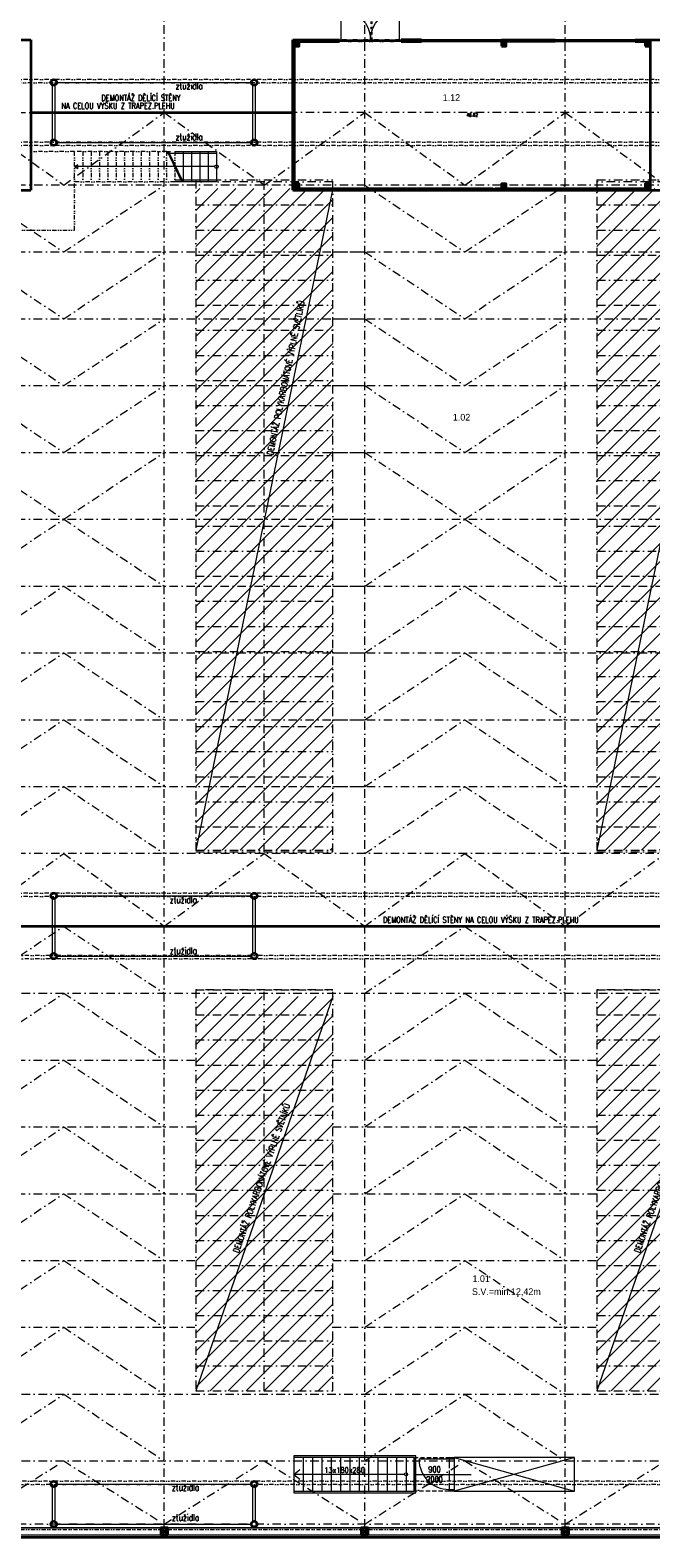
# Model space of a CAD drawing. Header units: millimetres. Extents: x -485339 to 350584, y -2181201 to -313328.
# Tile 94 of 115: x -101890 to -83320, y -634919 to -589799. Entities that reach past the tile are written whole.
import ezdxf
from ezdxf.enums import TextEntityAlignment as Align

# ---------------------------------------------------------------- set-up
doc = ezdxf.new("R2010")
doc.units = ezdxf.units.MM
doc.header["$LTSCALE"] = 10
for name, pattern in [('DASHDOT', [25.4, 12.7, -6.35, 0, -6.35]), ('DASHED', [19.05, 12.7, -6.35]), ('DĚLICÍ2', [15.875, 6.35, -3.175, 0, -3.175, 0, -3.175]), ('ČÁRKOVANÁ', [19.05, 12.7, -6.35]), ('ČÁRKOVANÁ2', [9.525, 6.35, -3.175])]:
    doc.linetypes.add(name, pattern=pattern)
doc.layers.get('Defpoints').update_dxf_attribs({"color": 201})
for name, color, linetype, lineweight, true_color in [('BOUR_DVEŘE', 7, 'Continuous', 18, 0x4ccd32), ('BOUR_OBV.PLÁŠT', 7, 'Continuous', 18, 0x4ccd32), ('BOUR_ČÁRY_OBRYS', 7, 'Continuous', 35, 0x4ccd32), ('BOUR_ŠRAFY', 7, 'Continuous', 18, 0x4ccd32), ('BOURÁNÍ_POPIS', 7, 'Continuous', 18, 0x4ccd32)]:
    doc.layers.add(name, color=color, linetype=linetype, lineweight=lineweight, true_color=true_color)
for name, color, linetype, lineweight in [('St__otvory_dveře', 40, 'Continuous', 18), ('St_otvory_okna', 40, 'Continuous', 18), ('St_plocha_místnosti', 250, 'Continuous', 18), ('St_popis', 250, 'Continuous', 18), ('St_sloupy_konstrukce haly', 5, 'Continuous', 35), ('St_sloupy_opláštění_půdorys', 25, 'Continuous', 35), ('St_čáry_nad', 250, 'DĚLICÍ2', 18), ('St_čáry_obrys', 5, 'Continuous', 35), ('St_čáry_osy', 250, 'DASHDOT', 18), ('St_čáry_plné', 250, 'Continuous', 18), ('St_čáry_pod', 250, 'ČÁRKOVANÁ2', 18)]:
    doc.layers.add(name, color=color, linetype=linetype, lineweight=lineweight)
doc.layers.add('St_plocha_místn', color=140, linetype='Continuous', lineweight=18, plot=False)
doc.styles.add('Andy', font='txt')
doc.styles.get("Standard").update_dxf_attribs({"font": 'simplex.shx', "width": 0.8})
doc.linetypes.add('ZIGZAG', pattern='A,0.00254,-5.08,[131,ltypeshp.shx,S=5.08,R=0,X=-5.08,Y=0],-10.16,[131,ltypeshp.shx,S=5.08,R=180,X=5.08,Y=0],-5.08', length=20.32254)

# ---------------------------------------------------------------- blocks, each defined once
blk = doc.blocks.new('G$C08AFE675')
at = {"layer": 'St_sloupy_konstrukce haly', "color": 250, "lineweight": 18, "ltscale": 2}
for points in [[(-525, 40), (525, 40)], [(-525, -40), (525, -40)]]:
    blk.add_lwpolyline(points, dxfattribs=at)
at = {"layer": 'St_sloupy_konstrukce haly', "ltscale": 2}
for centre in [(-600, 0), (600, 0)]:
    blk.add_circle(centre, 85, dxfattribs=at)
blk = doc.blocks.new('G$CD8A98CDB')
at = {"layer": 'St_sloupy_konstrukce haly', "color": 250, "lineweight": 18, "ltscale": 2}
for points in [[(-825, 0), (825, 0)], [(-825, -80), (825, -80)]]:
    blk.add_lwpolyline(points, dxfattribs=at)
at = {"layer": 'St_sloupy_konstrukce haly', "ltscale": 2}
for centre in [(-900, -40), (900, -40)]:
    blk.add_circle(centre, 85, dxfattribs=at)
blk = doc.blocks.new('G$C0F2906C7')
at = {"layer": 'St_sloupy_opláštění_půdorys', "ltscale": 2}
blk.add_lwpolyline([(-105, -105), (105, -105), (105, 105), (-105, 105)], close=True, dxfattribs=at)
for points in [[(-105, 105), (105, -105)], [(105, 105), (-105, -105)]]:
    blk.add_lwpolyline(points, dxfattribs=at)
blk = doc.blocks.new('G$CE3D3B369')
at = {"layer": 'St_čáry_osy', "linetype": 'ByBlock', "ltscale": 2}
blk.add_lwpolyline([(0, 0), (12000, 0), (12000, 4100), (0, 4100)], close=True, dxfattribs=at)
for points in [[(750, 4100), (750, 0)], [(1500, 4100), (1500, 0)], [(2250, 4100), (2250, 0)], [(3000, 4100), (3000, 0)], [(3750, 4100), (3750, 0)], [(4500, 4100), (4500, 0)], [(5250, 4100), (5250, 0)], [(6000, 4100), (6000, 0)], [(6750, 4100), (6750, 0)], [(7500, 4100), (7500, 0)], [(8250, 4100), (8250, 0)], [(9000, 4100), (9000, 0)], [(9750, 4100), (9750, 0)], [(10500, 4100), (10500, 0)], [(11250, 4100), (11250, 0)], [(0, 2050), (12000, 2050)]]:
    blk.add_lwpolyline(points, dxfattribs=at)
at = {"layer": 'St_čáry_osy', "ltscale": 2}
blk.add_lwpolyline([(12000, 4100), (12000, 0)], dxfattribs=at)
blk = doc.blocks.new('G$C7F8F446A')
at = {"layer": 'St_čáry_plné', "color": 0, "linetype": 'ByBlock', "ltscale": 2}
for p, q in [((20055, 4100), (-55, 4100)), ((-55, 0), (20055, 0))]:
    blk.add_line(p, q, dxfattribs=at)
for points in [[(-55, 4100), (-55, 0)], [(695, 4100), (695, 0)], [(1445, 4100), (1445, 0)], [(2195, 4100), (2195, 0)], [(2945, 4100), (2945, 0)], [(3695, 4100), (3695, 0)], [(4445, 4100), (4445, 0)], [(5195, 4100), (5195, 0)], [(5945, 4100), (5945, 0)], [(6695, 4100), (6695, 0)], [(7445, 4100), (7445, 0)], [(8195, 4100), (8195, 0)], [(8945, 4100), (8945, 0)], [(9695, 4100), (9695, 0)], [(10305, 4100), (10305, 0)], [(11055, 4100), (11055, 0)], [(11805, 4100), (11805, 0)], [(12555, 4100), (12555, 0)], [(13305, 4100), (13305, 0)], [(14055, 4100), (14055, 0)], [(14805, 4100), (14805, 0)], [(15555, 4100), (15555, 0)], [(16305, 4100), (16305, 0)], [(17055, 4100), (17055, 0)], [(17805, 4100), (17805, 0)], [(18555, 4100), (18555, 0)], [(19305, 4100), (19305, 0)], [(20055, 4100), (20055, 0)], [(-55, 2050), (20000, 2050)]]:
    blk.add_lwpolyline(points, dxfattribs=at)
at = {"layer": 'St_čáry_pod', "color": 0, "linetype": 'ByBlock', "ltscale": 2}
for p, q in [((0, 4100), (0, 0)), ((20000, 0), (20000, 4100))]:
    blk.add_line(p, q, dxfattribs=at)
blk = doc.blocks.new('*U38')
at = {"layer": 'St_čáry_osy', "ltscale": 2}
blk.add_lwpolyline([(-3000, -1000), (-4, 1000), (3000, -1000)], dxfattribs=at)
blk = doc.blocks.new('*U39')
at = {"layer": 'St_čáry_osy', "ltscale": 2}
for p in [(24000, 8000), (36000, 8000), (24000, 6000), (36000, 6000), (24000, 4000), (36000, 4000), (24000, 2000), (36000, 2000), (24000, 0), (36000, 0)]:
    blk.add_blockref('*U38', p, dxfattribs=at)
blk = doc.blocks.new('*U41')
at = {"layer": 'St_čáry_osy', "ltscale": 2}
blk.add_lwpolyline([(-3000, -1000), (-4, 1000), (3000, -1000)], dxfattribs=at)
blk = doc.blocks.new('*U40')
at = {"layer": 'St_čáry_osy', "ltscale": 2}
for p in [(24000, 8000), (36000, 8000), (24000, 6000), (36000, 6000), (24000, 4000), (36000, 4000), (24000, 2000), (36000, 2000), (24000, 0), (36000, 0)]:
    blk.add_blockref('*U41', p, dxfattribs=at)
blk = doc.blocks.new('*U42')
at = {"layer": 'St_čáry_osy', "ltscale": 2}
for points in [[(-3950, 8000), (9058, 8000)], [(-3950, 6000), (9058, 6000)], [(-3950, 4000), (9058, 4000)], [(-3950, 2000), (9058, 2000)], [(-3950, 0), (9058, 0)], [(-3950, -2000), (9058, -2000)], [(-3950, -4000), (9058, -4000)], [(-3950, -6000), (9058, -6000)], [(-3950, -8000), (9058, -8000)]]:
    blk.add_lwpolyline(points, dxfattribs=at)
blk = doc.blocks.new('*U43')
at = {"layer": 'St_čáry_osy', "ltscale": 2}
for p in [(24000, 0), (36000, 0)]:
    blk.add_blockref('*U42', p, dxfattribs=at)
blk = doc.blocks.new('*U44')
at = {"layer": 'St_čáry_osy', "ltscale": 2}
blk.add_lwpolyline([(-3000, -1945), (-4, -55), (3000, -1945)], dxfattribs=at)
blk = doc.blocks.new('*U45')
at = {"layer": 'St_čáry_osy', "ltscale": 2}
for p in [(30000, 0), (36000, 0), (42000, 0), (48000, 0)]:
    blk.add_blockref('*U44', p, dxfattribs=at)
blk = doc.blocks.new('*U46')
at = {"layer": 'St_čáry_osy', "ltscale": 2}
blk.add_lwpolyline([(-3000, -1000), (-4, 1000), (3000, -1000)], dxfattribs=at)
blk = doc.blocks.new('*U47')
at = {"layer": 'St_čáry_osy', "ltscale": 2}
for p in [(0, 14000), (12000, 14000), (24000, 14000), (36000, 14000), (0, 12000), (12000, 12000), (24000, 12000), (36000, 12000), (0, 10000), (12000, 10000), (24000, 10000), (36000, 10000), (0, 8000), (12000, 8000), (24000, 8000), (36000, 8000), (0, 6000), (12000, 6000), (24000, 6000), (36000, 6000), (0, 4000), (12000, 4000), (24000, 4000), (36000, 4000), (0, 2000), (12000, 2000), (24000, 2000), (36000, 2000), (0, 0), (12000, 0), (24000, 0), (36000, 0)]:
    blk.add_blockref('*U46', p, dxfattribs=at)
blk = doc.blocks.new('G$C2F820337')
at = {"layer": 'St_sloupy_opláštění_půdorys', "ltscale": 2}
blk.add_lwpolyline([(-70, -70), (70, -70), (70, 70), (-70, 70)], close=True, dxfattribs=at)
for points in [[(-70, 70), (70, -70)], [(70, 70), (-70, -70)]]:
    blk.add_lwpolyline(points, dxfattribs=at)
blk = doc.blocks.new('G$C325A9F68')
at = {"layer": 'St_otvory_okna', "ltscale": 2}
for points in [[(0, 0), (1200, 0), (1200, 50), (0, 50)], [(0, 0), (50, 0), (50, 50), (0, 50)], [(1200, 0), (1150, 0), (1150, 50), (1200, 50)]]:
    blk.add_lwpolyline(points, close=True, dxfattribs=at)
blk = doc.blocks.new('G$C73FA397A')
at = {"layer": 'St__otvory_dveře', "ltscale": 2}
for points in [[(0, -50), (50, -50), (50, 0), (0, 0)], [(1800, -50), (1850, -50), (1850, 0), (1800, 0)]]:
    blk.add_lwpolyline(points, close=True, dxfattribs=at)
at = {"layer": 'St__otvory_dveře', "linetype": 'DĚLICÍ2', "ltscale": 2}
for points in [[(1800, 0), (50, 0)], [(1800, -50), (50, -50)]]:
    blk.add_lwpolyline(points, dxfattribs=at)
at = {"layer": 'St__otvory_dveře', "ltscale": 2}
for points in [[(50, -50), (50, -925)], [(1800, -50), (1800, -925)]]:
    blk.add_lwpolyline(points, dxfattribs=at)
for centre, start, end in [((50, -50), 270, 0), ((1800, -50), 180, 270)]:
    blk.add_arc(centre, 875, start, end, dxfattribs=at)
blk = doc.blocks.new('G$CB69B1554')
at = {"layer": 'St_čáry_nad'}
for points in [[(31280, 0), (31280, 1200), (50630, 1200), (51530, 1200), (51530, -3000)], [(31310, 0), (31310, 1170), (50630, 1170), (51500, 1170), (51500, -3030)]]:
    blk.add_lwpolyline(points, dxfattribs=at)
at = {"layer": 'St_čáry_nad', "ltscale": 2}
for points in [[(0, -4500), (0, -5700), (21100, -5700), (22400, -5700), (22400, -3350), (21100, -3350)], [(25150, -3350), (22400, -3350)], [(22650, -3350), (22650, -4250)], [(22900, -3350), (22900, -4250)], [(23150, -3350), (23150, -4250)], [(23400, -3350), (23400, -4250)], [(23650, -3350), (23650, -4250)], [(23900, -3350), (23900, -4250)], [(24150, -3350), (24150, -4250)], [(24400, -3350), (24400, -4250)], [(24650, -3350), (24650, -4250)], [(24900, -3350), (24900, -4250)], [(25150, -3350), (25150, -4250)], [(25150, -3350), (25400, -3350), (25400, -4250)], [(25400, -4250), (22400, -4250)]]:
    blk.add_lwpolyline(points, dxfattribs=at)
at = {"layer": 'St_čáry_obrys', "ltscale": 2}
for points in [[(0, 0), (21100, 0)], [(21100, 0), (21100, -4500)], [(20150, -4500), (21100, -4500)]]:
    blk.add_lwpolyline(points, dxfattribs=at)
at = {"layer": 'St_čáry_obrys'}
for points in [[(28930, -4500), (28930, 0)], [(28930, 0), (29109, 0), (30330, 0)], [(30330, -50), (30330, 0)], [(32180, -50), (32180, 0)], [(32780, 0), (32180, 0)], [(32780, -50), (32780, 0)], [(35180, -50), (35180, 0)], [(35180, 0), (36780, 0)], [(36780, -50), (36780, 0)], [(39180, -50), (39180, 0)], [(39180, 0), (40380, 0)], [(28980, -4450), (28980, -50)], [(28980, -50), (29109, -50), (30330, -50)], [(32180, -50), (32780, -50)], [(36780, -50), (35180, -50)], [(39180, -50), (39620, -50)], [(39620, -50), (39620, -4450)], [(28930, -4500), (50630, -4500)], [(28980, -4450), (34930, -4450)], [(34980, -4450), (39620, -4450)]]:
    blk.add_lwpolyline(points, dxfattribs=at)
at = {"layer": 'St_čáry_plné', "ltscale": 2}
for points in [[(25150, -3400), (26650, -3400)], [(25617, -4250), (25181, -3350)], [(25650, -4250), (25215, -3350)], [(25400, -3350), (25650, -3350), (25650, -4250), (25400, -4250)], [(25650, -3350), (25900, -3350), (25900, -4250), (25650, -4250)], [(25900, -3350), (26150, -3350), (26150, -4250), (25900, -4250)], [(26150, -3350), (26400, -3350), (26400, -4250), (26150, -4250)], [(26400, -3350), (26650, -3350), (26650, -4250), (26150, -4250)], [(26595, -3800), (22400, -3800)], [(26650, -4200), (25400, -4200)]]:
    blk.add_lwpolyline(points, dxfattribs=at)
blk.add_lwpolyline([(22400, -3800), (22501, -3859), (22501, -3741)], close=True, dxfattribs=at)
blk.add_circle((26650, -3800), 54.6, dxfattribs=at)
at = {"layer": 'St__otvory_dveře', "xscale": -1, "rotation": 180}
blk.add_blockref('G$C73FA397A', (30330, -50), dxfattribs=at)
at = {"layer": 'St_otvory_okna', "ltscale": 2}
for p in [(32780, -50), (33980, -50), (36780, -50), (37980, -50)]:
    blk.add_blockref('G$C325A9F68', p, dxfattribs=at)
at = {"layer": 'St_sloupy_opláštění_půdorys', "ltscale": 2}
for p in [(29050, -120), (35250, -120), (39550, -120), (29050, -4380), (35250, -4380), (39550, -4380)]:
    blk.add_blockref('G$C2F820337', p, dxfattribs=at)
blk = doc.blocks.new('*U2708')
at = {"layer": 'St_čáry_plné', "ltscale": 2}
blk.add_line((0, 500), (0, -500), dxfattribs=at)
blk = doc.blocks.new('*U2707')
at = {"layer": 'St_čáry_plné', "lineweight": 18}
for p in [(0, 0), (280, 0), (560, 0), (840, 0), (1120, 0), (1400, 0), (1680, 0), (1960, 0), (2240, 0), (2520, 0), (2800, 0), (3080, 0)]:
    blk.add_blockref('*U2708', p, dxfattribs=at)

msp = doc.modelspace()

# ---------------------------------------------------------------- hatches: boundary and pattern name
at = {"layer": 'BOUR_ŠRAFY', "linetype": 'DASHED'}
h = msp.add_hatch(dxfattribs=at)
h.set_pattern_fill('ANSI31', color=256, scale=120)
h.set_pattern_definition([(45, (-12000, 0), (-269.40768, 269.40768), [])])
h.paths.add_polyline_path([(-96934.2, -614336.7), (-92834.2, -614336.7), (-92834.2, -594536.7), (-96934.2, -594536.7)])
h = msp.add_hatch(dxfattribs=at)
h.set_pattern_fill('ANSI31', color=256, scale=120)
h.paths.add_polyline_path([(-84934.2, -614336.7), (-80834.2, -614336.7), (-80834.2, -594536.7), (-84934.2, -594536.7)])
h = msp.add_hatch(dxfattribs=at)
h.set_pattern_fill('ANSI31', color=256, scale=120)
h.set_pattern_definition([(45, (48000, 0), (-269.40768, 269.40768), [])])
h.paths.add_polyline_path([(-96934.2, -630519.2), (-92834.2, -630519.2), (-92834.2, -618719.2), (-96934.2, -618719.2)])
h = msp.add_hatch(dxfattribs=at)
h.set_pattern_fill('ANSI31', color=256, scale=120)
h.set_pattern_definition([(45, (60000, 0), (-269.40768, 269.40768), [])])
h.paths.add_polyline_path([(-84934.2, -630519.2), (-80834.2, -630519.2), (-80834.2, -618719.2), (-84934.2, -618719.2)])

# ---------------------------------------------------------------- linework, layer by layer
at = {"layer": 'BOUR_DVEŘE', "ltscale": 2}
msp.add_lwpolyline([(-89355.3, -632569.2), (-90255.3, -632569.2)], dxfattribs=at)
at = {"layer": 'BOUR_DVEŘE'}
msp.add_lwpolyline([(-90360, -633019.2), (-88694.9, -633019.2)], dxfattribs=at)
at = {"layer": 'BOUR_DVEŘE', "ltscale": 2}
msp.add_arc((-89355.3, -632569.2), 900, 180, 270, dxfattribs=at)
at = {"layer": 'BOUR_OBV.PLÁŠT', "ltscale": 2}
for points in [[(-140254.9, -634829.2), (-70504.9, -634829.2)], [(-140254.9, -634879.2), (-70504.9, -634879.2)]]:
    msp.add_lwpolyline(points, dxfattribs=at)
at = {"layer": 'BOUR_ČÁRY_OBRYS', "linetype": 'ZIGZAG', "lineweight": 35, "ltscale": 0.5}
for points in [[(-101864.9, -592264.2), (-94034.9, -592264.2)], [(-109944.9, -616609.2), (-70504.9, -616609.2)]]:
    msp.add_lwpolyline(points, dxfattribs=at)
at = {"layer": 'BOURÁNÍ_POPIS'}
for points in [[(-92834.2, -594536.7), (-96934.2, -614336.7)], [(-80834.2, -594536.7), (-84934.2, -614336.7)], [(-92834.2, -618719.2), (-96934.2, -630519.2)], [(-80834.2, -618719.2), (-84934.2, -630519.2)]]:
    msp.add_lwpolyline(points, dxfattribs=at)
at = {"layer": 'St__otvory_dveře', "linetype": 'ČÁRKOVANÁ'}
msp.add_lwpolyline([(-90404.9, -632519.2), (-89354.9, -632519.2), (-89354.9, -633519.2), (-90404.9, -633519.2)], dxfattribs=at)
at = {"layer": 'St__otvory_dveře', "linetype": 'ČÁRKOVANÁ', "ltscale": 2}
for points in [[(-89354.5, -632569.2), (-89355.3, -633469.2)], [(-89204.5, -632569.2), (-89205.3, -633469.2)]]:
    msp.add_lwpolyline(points, dxfattribs=at)
for points in [[(-89354.5, -632569.2), (-89354.5, -632519.2), (-89204.5, -632519.2), (-89204.5, -632569.2)], [(-89355.3, -633519.2), (-89355.3, -633469.2), (-89205.3, -633469.2), (-89205.3, -633519.2)]]:
    msp.add_lwpolyline(points, close=True, dxfattribs=at)
at = {"layer": 'St_plocha_místn'}
for points in [[(-122964.9, -590072.8), (-101864.9, -590084.6), (-101865.2, -592259.1), (-94034.9, -592258.1), (-94034.9, -590084.6), (-72334.9, -590084.6), (-72334.9, -594394.6), (-70034.9, -594394.6), (-70034.9, -590084.6), (-59724.9, -590084.6), (-59724.9, -591379.2), (-43925.2, -591372.8)], [(-122964.9, -594584.6), (-101864.9, -594584.6), (-101865.2, -592259.1), (-94034.9, -592259.1), (-94034.9, -594584.6), (-72334.9, -594584.6), (-72334.9, -594534.6), (-72194.9, -594534.6), (-72194.9, -594394.6), (-70174.9, -594394.6), (-70174.9, -594534.6), (-70034.9, -594534.6), (-70034.9, -594584.6), (-58534.9, -594584.6), (-58534.9, -595034.6), (-46734.9, -595034.6)], [(-43925.2, -616592.3), (-59724.9, -616592.3), (-59724.9, -615259.2), (-70504.9, -615259.2), (-70504.9, -616609.2), (-140154.9, -616609.2)]]:
    msp.add_lwpolyline(points, dxfattribs=at)
for points in [[(-93984.9, -594534.6), (-83344.9, -594534.6), (-83344.9, -590134.6), (-93984.9, -590134.6)], [(-140254.9, -634619.2), (-140254.9, -630729.2), (-140044.9, -630729.2), (-140044.9, -630519.2), (-140254.9, -630519.2), (-140254.9, -625109.2), (-140044.9, -625109.2), (-140044.9, -624899.2), (-140254.9, -624899.2), (-140254.9, -619489.2), (-140044.9, -619489.2), (-140044.9, -619279.2), (-140154.9, -619279.2), (-140154.9, -616609.2), (-74604.9, -616609.2), (-74604.9, -625639.2), (-70504.9, -625639.2), (-70504.9, -634619.2)]]:
    msp.add_lwpolyline(points, close=True, dxfattribs=at)
at = {"layer": 'St_čáry_nad', "ltscale": 2}
for points in [[(-43825.2, -591279.2), (-139879.9, -591279.2)], [(-46557.7, -591379.2), (-139879.9, -591379.2)], [(-43825.2, -593149.2), (-139879.9, -593149.2)], [(-43825.2, -593249.2), (-139879.9, -593249.2)], [(-43825.2, -615624.2), (-139879.9, -615624.2)], [(-43825.2, -615724.2), (-139879.9, -615724.2)], [(-74604.9, -617494.2), (-139879.9, -617494.2)], [(-74604.9, -617594.2), (-139879.9, -617594.2)], [(-71184.9, -633224.2), (-139879.9, -633224.2)], [(-71101.2, -633324.2), (-139879.9, -633324.2)], [(-103774.9, -634674.2), (-97984.9, -634674.2)], [(-97774.9, -634674.2), (-91984.9, -634674.2)], [(-91774.9, -634674.2), (-85984.9, -634674.2)], [(-85774.9, -634674.2), (-79984.9, -634674.2)]]:
    msp.add_lwpolyline(points, dxfattribs=at)
at = {"layer": 'St_čáry_osy', "ltscale": 2}
for points in [[(-97879.9, -634619.2), (-97879.9, -567627.2)], [(-91879.9, -634619.2), (-91879.9, -567627.2)], [(-85879.9, -634619.2), (-85879.9, -567627.2)], [(-139879.9, -592264.2), (-43825.2, -592251.4)], [(-103879.9, -592264.2), (-100884.2, -594436.7), (-97879.9, -592264.2)], [(-97879.9, -592264.2), (-94884.2, -594436.7), (-91879.9, -592264.2)], [(-91879.9, -592264.2), (-88884.2, -594436.7), (-85879.9, -592264.2)], [(-85879.9, -592264.2), (-82884.2, -594436.7), (-79879.9, -592264.2)], [(-139879.9, -594436.7), (-43825.2, -594423.9)], [(-139879.9, -614436.7), (-43825.2, -614423.9)], [(-103879.9, -616609.2), (-100884.2, -614436.7), (-97879.9, -616609.2)], [(-97879.9, -616609.2), (-94884.2, -614436.7), (-91879.9, -616609.2)], [(-91879.9, -616609.2), (-88884.2, -614436.7), (-85879.9, -616609.2)], [(-85879.9, -616609.2), (-82884.2, -614436.7), (-79879.9, -616609.2)], [(-140254.9, -618619.2), (-74504.9, -618619.2)], [(-104834.2, -620619.2), (-96934.2, -620619.2)], [(-92834.2, -620619.2), (-84934.2, -620619.2)], [(-104834.2, -622619.2), (-96934.2, -622619.2)], [(-92834.2, -622619.2), (-84934.2, -622619.2)], [(-104834.2, -624619.2), (-96934.2, -624619.2)], [(-92834.2, -624619.2), (-84934.2, -624619.2)], [(-104834.2, -626619.2), (-96934.2, -626619.2)], [(-92834.2, -626619.2), (-84934.2, -626619.2)], [(-104834.2, -628619.2), (-96934.2, -628619.2)], [(-92834.2, -628619.2), (-84934.2, -628619.2)], [(-140254.9, -630619.2), (-70504.9, -630619.2)], [(-140254.9, -632619.2), (-70504.9, -632619.2)], [(-70504.9, -634509.2), (-140099.9, -634509.2)]]:
    msp.add_lwpolyline(points, dxfattribs=at)
at = {"layer": 'St_čáry_plné', "ltscale": 2}
for p, q in [((-94004.9, -632469.2), (-94004.9, -633569.2)), ((-90404.9, -632519.2), (-94004.9, -632519.2)), ((-90404.9, -633519.2), (-90404.9, -632519.2)), ((-94004.9, -633519.2), (-90404.9, -633519.2))]:
    msp.add_line(p, q, dxfattribs=at)
for points in [[(-101099.9, -591365.6), (-95269.9, -591365.6)], [(-101099.9, -593165.6), (-95269.9, -593165.6)], [(-101099.9, -615709.2), (-95269.9, -615709.2)], [(-101099.9, -617509.2), (-95269.9, -617509.2)], [(-94004.9, -633569.2), (-90354.9, -633569.2), (-90354.9, -632469.2), (-94004.9, -632469.2)], [(-101099.9, -633309.2), (-95269.9, -633309.2)], [(-140254.9, -634619.2), (-70504.9, -634619.2)], [(-101099.9, -634509.2), (-95269.9, -634509.2)], [(-140254.9, -634919.2), (-70504.9, -634919.2)]]:
    msp.add_lwpolyline(points, dxfattribs=at)
at = {"layer": 'St_čáry_plné', "lineweight": 18}
for points in [[(-90404.9, -632519.2), (-90404.9, -633519.2)], [(-89204.9, -632519.2), (-85604.9, -633519.2)], [(-85604.9, -632519.2), (-89204.9, -633519.2)], [(-94004.9, -633019.2), (-93819.8, -632871.5)], [(-90689.1, -633019.2), (-94004.9, -633019.2)], [(-94004.9, -633019.2), (-93819.8, -633167)]]:
    msp.add_lwpolyline(points, dxfattribs=at)
at = {"layer": 'St_čáry_plné', "ltscale": 2}
msp.add_lwpolyline([(-85604.9, -633519.2), (-85604.9, -632519.2), (-89204.9, -632519.2), (-89204.9, -633519.2)], close=True, dxfattribs=at)
at = {"layer": 'St_čáry_plné', "lineweight": 18}
msp.add_circle((-90644.9, -633019.2), 44.2, dxfattribs=at)

# ---------------------------------------------------------------- block references
at = {"layer": 'BOUR_ČÁRY_OBRYS', "linetype": 'ZIGZAG', "lineweight": 35, "ltscale": 0.5}
msp.add_blockref('G$CB69B1554', (-122964.9, -590084.6), dxfattribs=at)
at = {"layer": 'St_sloupy_konstrukce haly', "ltscale": 2, "rotation": 90}
for name, p in [('G$CD8A98CDB', (-101224.9, -592264.2)), ('G$CD8A98CDB', (-95224.9, -592264.2)), ('G$CD8A98CDB', (-101224.9, -616609.2)), ('G$CD8A98CDB', (-95224.9, -616609.2)), ('G$C08AFE675', (-101184.9, -633909.2)), ('G$C08AFE675', (-95184.9, -633909.2))]:
    msp.add_blockref(name, p, dxfattribs=at)
at = {"layer": 'St_sloupy_opláštění_půdorys', "ltscale": 2, "rotation": 90}
for p in [(-97879.9, -634724.2), (-91879.9, -634724.2), (-85879.9, -634724.2)]:
    msp.add_blockref('G$C0F2906C7', p, dxfattribs=at)
at = {"layer": 'St_čáry_osy', "ltscale": 2, "xscale": -1, "rotation": 180}
msp.add_blockref('*U40', (-124879.9, -595436.7), dxfattribs=at)
at = {"layer": 'St_čáry_osy', "ltscale": 2, "rotation": 90}
for name, p in [('G$C7F8F446A', (-92834.2, -614336.7)), ('G$C7F8F446A', (-80834.2, -614336.7)), ('G$CE3D3B369', (-92834.2, -630519.2)), ('G$CE3D3B369', (-80834.2, -630519.2))]:
    msp.add_blockref(name, p, dxfattribs=at)
at = {"layer": 'St_čáry_osy', "ltscale": 2}
for name, p in [('*U43', (-124884.2, -604436.7)), ('*U39', (-124879.9, -613436.7)), ('*U47', (-124879.9, -631619.2)), ('*U45', (-130879.9, -632564.2))]:
    msp.add_blockref(name, p, dxfattribs=at)
at = {"layer": 'St_čáry_plné', "lineweight": 18}
msp.add_blockref('*U2707', (-93724.9, -633019.2), dxfattribs=at)

# ---------------------------------------------------------------- texts
at = {"layer": 'BOUR_DVEŘE', "insert": (-89791.6, -633019.2), "char_height": 180, "width": 1342.526, "attachment_point": 5}
msp.add_mtext('900\\P2000', dxfattribs=at)
at = {"layer": 'BOURÁNÍ_POPIS', "width": 0.8}
for s, p in [('NA CELOU VÝŠKU Z TRAPEZ.PLEHU', (-100956.7, -592152.3)), ('DEMONTÁŽ DĚLÍCÍ STĚNY ', (-99757.3, -591918.2)), ('DEMONTÁŽ DĚLÍCÍ STĚNY NA CELOU VÝŠKU Z TRAPEZ.PLEHU', (-91332.5, -616514.5))]:
    msp.add_text(s, height=180, dxfattribs=at).set_placement(p)
for rotation, p in [(78.30106, (-94628.1, -602524.8)), (70.83983, (-95650.2, -626406.7)), (70.83983, (-83650.2, -626406.7))]:
    msp.add_text('DEMONTÁŽ POLYKARBONÁTOVÉ VÝPLNĚ SVĚTLÍKŮ', height=180, rotation=rotation, dxfattribs=at).set_placement(p)
at = {"layer": 'Defpoints', "ltscale": 2, "style": 'Andy'}
msp.add_text('S.V.=min.12,42m', height=200, dxfattribs=at).set_placement((-88672, -627651))
at = {"layer": 'St_plocha_místn', "width": 0.8}
msp.add_text('46.82', height=100, dxfattribs=at).set_placement((-88664.9, -592334.6), align=Align.MIDDLE_CENTER)
at = {"layer": 'St_plocha_místnosti', "ltscale": 2, "style": 'Andy'}
for s, p in [('1.12', (-89546.2, -591916.9)), ('1.02', (-89243.2, -601482.8)), ('1.01', (-88655.9, -627261.5))]:
    msp.add_text(s, height=200, dxfattribs=at).set_placement(p)
at = {"layer": 'St_popis', "ltscale": 2, "width": 0.8}
msp.add_text('13x180x280', height=165, dxfattribs=at).set_placement((-93092.6, -632974.2))
at = {"layer": 'St_čáry_plné', "ltscale": 2, "width": 0.8}
for p in [(-97540.7, -591569.5), (-97540.7, -593093), (-97716.5, -615924.4), (-97716.5, -617448), (-97648.5, -633510.1), (-97648.5, -634411.9)]:
    msp.add_text('ztužidla', height=200, dxfattribs=at).set_placement(p)

doc.saveas('drawing.dxf')
